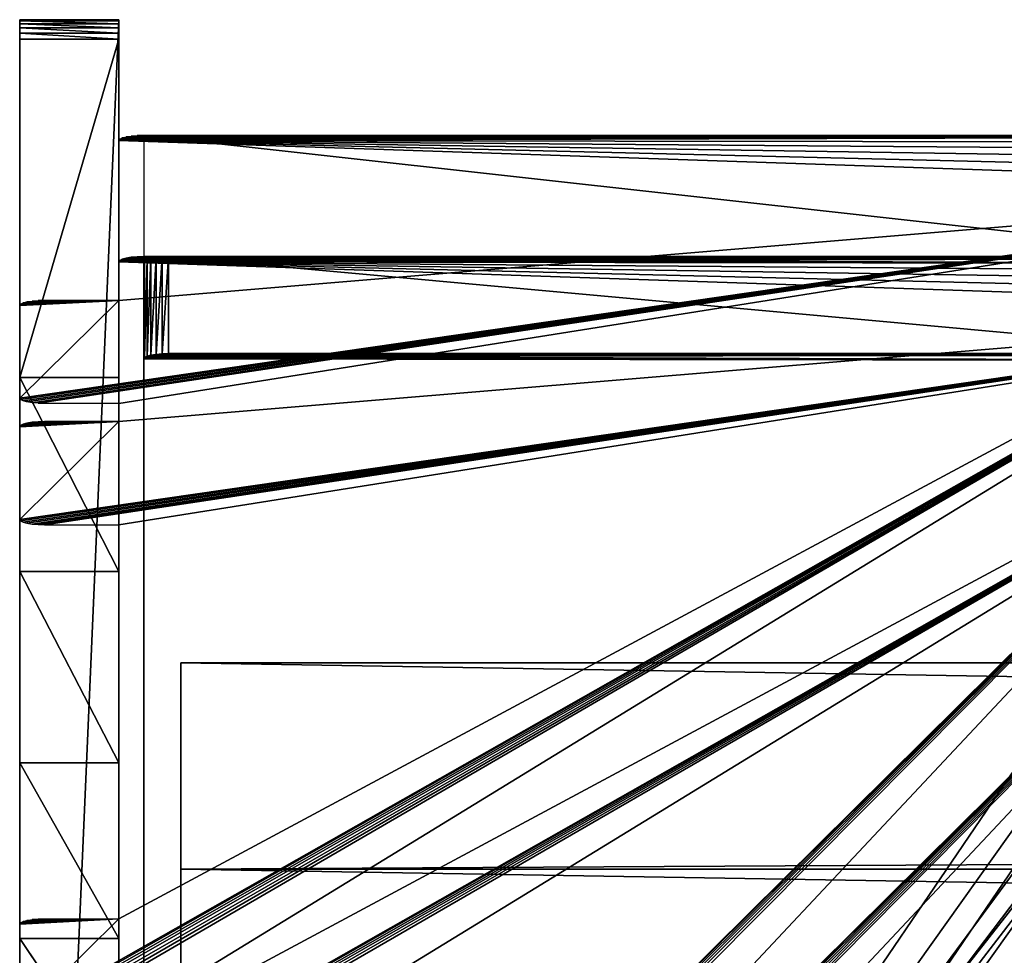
# Model space of a CAD drawing. Extents: x -277 to 1811, y -97 to 1083.
# Tile 38 of 81: x 17 to 56, y 414 to 452. Entities that reach past the tile are written whole.
import ezdxf

# ---------------------------------------------------------------- set-up
doc = ezdxf.new("R2010")
doc.units = 0
doc.header["$LTSCALE"] = 25.4
doc.layers.get('0').update_dxf_attribs({"color": 13, "linetype": 'CONTINUOUS'})
doc.layers.add('STEEL', color=134, linetype='CONTINUOUS')
doc.layers.add('WOOD', color=36, linetype='CONTINUOUS')

# ---------------------------------------------------------------- blocks, each defined once
blk = doc.blocks.new('LVI294_01A_03_011')
at = {"color": 0}
for p, q in [((26, 4, -173.42), (-17, 4, -173.42)), ((26, 4, -173.42), (-17, 4, -173.42)), ((26.259, 4, -173.386), (26, 4, -173.42)), ((26, 4, -173.42), (26, 0, -173.42)), ((26.259, 0, -173.386), (26, 4, -173.42)), ((26.259, 4, -173.386), (26, 4, -173.42)), ((26.259, 0, -173.386), (26, 4, -173.42)), ((26, 4, -173.42), (26, 0, -173.42)), ((26.5, 4, -173.286), (26.259, 4, -173.386)), ((26.5, 0, -173.286), (26.259, 4, -173.386)), ((26.5, 4, -173.286), (26.259, 4, -173.386)), ((26.5, 0, -173.286), (26.259, 4, -173.386)), ((26.259, 0, -173.386), (26.259, 4, -173.386)), ((26.259, 0, -173.386), (26.259, 4, -173.386)), ((26.707, 4, -173.127), (26.5, 4, -173.286)), ((26.707, 0, -173.127), (26.5, 4, -173.286)), ((26.707, 4, -173.127), (26.5, 4, -173.286)), ((26.707, 0, -173.127), (26.5, 4, -173.286)), ((26.5, 0, -173.286), (26.5, 4, -173.286)), ((26.5, 0, -173.286), (26.5, 4, -173.286)), ((26.866, 4, -172.92), (26.707, 4, -173.127)), ((26.866, 0, -172.92), (26.707, 4, -173.127)), ((26.866, 4, -172.92), (26.707, 4, -173.127)), ((26.866, 0, -172.92), (26.707, 4, -173.127)), ((26.707, 0, -173.127), (26.707, 4, -173.127)), ((26.707, 0, -173.127), (26.707, 4, -173.127)), ((26.966, 4, -172.679), (26.866, 4, -172.92)), ((26.966, 0, -172.679), (26.866, 4, -172.92)), ((26.966, 4, -172.679), (26.866, 4, -172.92)), ((26.966, 0, -172.679), (26.866, 4, -172.92)), ((26.866, 0, -172.92), (26.866, 4, -172.92)), ((26.866, 0, -172.92), (26.866, 4, -172.92)), ((27, 4, -172.42), (26.966, 4, -172.679)), ((27, 0, -172.42), (26.966, 4, -172.679)), ((27, 4, -172.42), (26.966, 4, -172.679)), ((27, 0, -172.42), (26.966, 4, -172.679)), ((26.966, 0, -172.679), (26.966, 4, -172.679)), ((26.966, 0, -172.679), (26.966, 4, -172.679)), ((27, 4, 174.46), (27, 4, -172.42)), ((27, 4, 174.46), (27, 4, -172.42)), ((27, 0, -172.42), (27, 4, -172.42)), ((27, 0, -172.42), (27, 4, -172.42)), ((-17, 0, -173.42), (26, 0, -173.42)), ((-17, 0, -173.42), (26, 0, -173.42)), ((26, 0, -173.42), (26.259, 0, -173.386)), ((26, 0, -173.42), (26.259, 0, -173.386)), ((26.259, 0, -173.386), (26.5, 0, -173.286)), ((26.259, 0, -173.386), (26.5, 0, -173.286)), ((26.5, 0, -173.286), (26.707, 0, -173.127)), ((26.5, 0, -173.286), (26.707, 0, -173.127)), ((26.707, 0, -173.127), (26.866, 0, -172.92)), ((26.707, 0, -173.127), (26.866, 0, -172.92)), ((26.866, 0, -172.92), (26.966, 0, -172.679)), ((26.866, 0, -172.92), (26.966, 0, -172.679)), ((26.966, 0, -172.679), (27, 0, -172.42)), ((26.966, 0, -172.679), (27, 0, -172.42)), ((27, 0, -172.42), (27, 0, 174.46)), ((27, 0, -172.42), (27, 0, 174.46))]:
    blk.add_line(p, q, dxfattribs=at)
at = {"color": 253}
mesh = blk.add_polyface(dxfattribs=at)
corners = [(-19.588, 4, -173.079), (26, 4, -173.42), (-17, 4, -173.42), (26.259, 4, -173.386), (26.5, 4, -173.286), (26.707, 4, -173.127), (26.866, 4, -172.92), (-22, 4, -172.08), (26.966, 4, -172.679), (27, 4, -172.42), (27, 4, 174.46), (-24.071, 4, -170.491), (-25.66, 4, -168.42), (-26.659, 4, -166.008), (-27, 4, -163.42), (-27, 4, 174.46)]
mesh.append_faces([[corners[k] for k in face] for face in [(0, 1, 2), (10, 14, 15)]], dxfattribs={"vtx0": -1, "color": 253})
mesh.append_faces([[corners[k] for k in face] for face in [(1, 0, 3), (3, 0, 4), (4, 0, 5), (5, 0, 6), (6, 7, 8), (8, 7, 9), (9, 7, 10)]], dxfattribs={"vtx0": -1, "vtx1": -1, "color": 253})
mesh.append_faces([[corners[k] for k in face] for face in [(6, 0, 7), (10, 7, 11), (10, 11, 12), (10, 12, 13), (10, 13, 14)]], dxfattribs={"vtx0": -1, "vtx2": -1, "color": 253})
mesh = blk.add_polyface(dxfattribs=at)
corners = [(26, 4, -173.42), (-17, 0, -173.42), (-17, 4, -173.42), (26, 0, -173.42)]
mesh.append_faces([[corners[k] for k in face] for face in [(0, 1, 2), (1, 0, 3)]], dxfattribs={"vtx0": -1, "color": 253})
mesh = blk.add_polyface(dxfattribs=at)
corners = [(26.259, 0, -173.386), (26, 4, -173.42), (26.259, 4, -173.386)]
mesh.append_faces([[corners[k] for k in face] for face in [(0, 1, 2)]], dxfattribs={"color": 253})
mesh = blk.add_polyface(dxfattribs=at)
corners = [(26.259, 0, -173.386), (26, 0, -173.42), (26, 4, -173.42)]
mesh.append_faces([[corners[k] for k in face] for face in [(0, 1, 2)]], dxfattribs={"color": 253})
mesh = blk.add_polyface(dxfattribs=at)
corners = [(26.5, 0, -173.286), (26.259, 4, -173.386), (26.5, 4, -173.286)]
mesh.append_faces([[corners[k] for k in face] for face in [(0, 1, 2)]], dxfattribs={"color": 253})
mesh = blk.add_polyface(dxfattribs=at)
corners = [(26.5, 0, -173.286), (26.259, 0, -173.386), (26.259, 4, -173.386)]
mesh.append_faces([[corners[k] for k in face] for face in [(0, 1, 2)]], dxfattribs={"color": 253})
mesh = blk.add_polyface(dxfattribs=at)
corners = [(26.707, 0, -173.127), (26.5, 4, -173.286), (26.707, 4, -173.127)]
mesh.append_faces([[corners[k] for k in face] for face in [(0, 1, 2)]], dxfattribs={"color": 253})
mesh = blk.add_polyface(dxfattribs=at)
corners = [(26.707, 0, -173.127), (26.5, 0, -173.286), (26.5, 4, -173.286)]
mesh.append_faces([[corners[k] for k in face] for face in [(0, 1, 2)]], dxfattribs={"color": 253})
mesh = blk.add_polyface(dxfattribs=at)
corners = [(26.866, 4, -172.92), (26.866, 0, -172.92), (26.707, 4, -173.127)]
mesh.append_faces([[corners[k] for k in face] for face in [(0, 1, 2)]], dxfattribs={"color": 253})
mesh = blk.add_polyface(dxfattribs=at)
corners = [(26.707, 4, -173.127), (26.866, 0, -172.92), (26.707, 0, -173.127)]
mesh.append_faces([[corners[k] for k in face] for face in [(0, 1, 2)]], dxfattribs={"color": 253})
mesh = blk.add_polyface(dxfattribs=at)
corners = [(26.966, 4, -172.679), (26.966, 0, -172.679), (26.866, 4, -172.92)]
mesh.append_faces([[corners[k] for k in face] for face in [(0, 1, 2)]], dxfattribs={"color": 253})
mesh = blk.add_polyface(dxfattribs=at)
corners = [(26.866, 4, -172.92), (26.966, 0, -172.679), (26.866, 0, -172.92)]
mesh.append_faces([[corners[k] for k in face] for face in [(0, 1, 2)]], dxfattribs={"color": 253})
mesh = blk.add_polyface(dxfattribs=at)
corners = [(27, 4, -172.42), (27, 0, -172.42), (26.966, 4, -172.679)]
mesh.append_faces([[corners[k] for k in face] for face in [(0, 1, 2)]], dxfattribs={"color": 253})
mesh = blk.add_polyface(dxfattribs=at)
corners = [(26.966, 4, -172.679), (27, 0, -172.42), (26.966, 0, -172.679)]
mesh.append_faces([[corners[k] for k in face] for face in [(0, 1, 2)]], dxfattribs={"color": 253})
mesh = blk.add_polyface(dxfattribs=at)
corners = [(27, 0, -172.42), (27, 4, 174.46), (27, 0, 174.46), (27, 4, -172.42)]
mesh.append_faces([[corners[k] for k in face] for face in [(0, 1, 2), (1, 0, 3)]], dxfattribs={"vtx0": -1, "color": 253})
mesh = blk.add_polyface(dxfattribs=at)
corners = [(26.259, 0, -173.386), (-17, 0, -173.42), (26, 0, -173.42), (-19.588, 0, -173.079), (26.5, 0, -173.286), (26.707, 0, -173.127), (26.866, 0, -172.92), (-22, 0, -172.08), (26.966, 0, -172.679), (27, 0, -172.42), (27, 0, 174.46), (-24.071, 0, -170.491), (-25.66, 0, -168.42), (-26.659, 0, -166.008), (-27, 0, -163.42), (-27, 0, 174.46)]
mesh.append_faces([[corners[k] for k in face] for face in [(0, 1, 2), (14, 10, 15)]], dxfattribs={"vtx0": -1, "color": 253})
mesh.append_faces([[corners[k] for k in face] for face in [(1, 0, 3), (3, 6, 7), (7, 10, 11), (11, 10, 12), (12, 10, 13), (13, 10, 14)]], dxfattribs={"vtx0": -1, "vtx1": -1, "color": 253})
mesh.append_faces([[corners[k] for k in face] for face in [(3, 0, 4), (3, 4, 5), (3, 5, 6), (7, 6, 8), (7, 8, 9), (7, 9, 10)]], dxfattribs={"vtx0": -1, "vtx2": -1, "color": 253})
blk = doc.blocks.new('LVI294_01A_02_02_DREWNO')
at = {"color": 0}
for p, q in [((0, 25), (0, 0)), ((0, 25), (0, 0)), ((0, 0), (40, 0)), ((0, 0, 1488), (0, 0)), ((0, 0, 1488), (0, 0)), ((0, 0), (40, 0)), ((40, 0), (40, 0, 1488)), ((40, 0), (40, 0, 1488))]:
    blk.add_line(p, q, dxfattribs=at)
at = {"color": 253}
mesh = blk.add_polyface(dxfattribs=at)
corners = [(0.17, 26.294), (0, 0), (0, 25), (40, 0), (0.67, 27.5), (1.464, 28.536), (2.5, 29.33), (3.706, 29.83), (5, 30), (35, 30), (36.294, 29.83), (37.5, 29.33), (38.536, 28.536), (39.33, 27.5), (39.83, 26.294), (40, 25)]
mesh.append_faces([[corners[k] for k in face] for face in [(0, 1, 2), (3, 14, 15)]], dxfattribs={"vtx0": -1, "color": 253})
mesh.append_faces([[corners[k] for k in face] for face in [(1, 0, 3)]], dxfattribs={"vtx0": -1, "vtx1": -1, "color": 253})
mesh.append_faces([[corners[k] for k in face] for face in [(3, 0, 4), (3, 4, 5), (3, 5, 6), (3, 6, 7), (3, 7, 8), (3, 8, 9), (3, 9, 10), (3, 10, 11), (3, 11, 12), (3, 12, 13), (3, 13, 14)]], dxfattribs={"vtx0": -1, "vtx2": -1, "color": 253})
mesh = blk.add_polyface(dxfattribs=at)
corners = [(0, 25, 1488), (0, 0), (0, 0, 1488), (0, 25)]
mesh.append_faces([[corners[k] for k in face] for face in [(0, 1, 2), (1, 0, 3)]], dxfattribs={"vtx0": -1, "color": 253})
mesh = blk.add_polyface(dxfattribs=at)
corners = [(40, 0), (40, 25, 1488), (40, 0, 1488), (40, 25)]
mesh.append_faces([[corners[k] for k in face] for face in [(0, 1, 2), (1, 0, 3)]], dxfattribs={"vtx0": -1, "color": 253})
mesh = blk.add_polyface(dxfattribs=at)
corners = [(40, 0, 1488), (0, 0), (40, 0), (0, 0, 1488)]
mesh.append_faces([[corners[k] for k in face] for face in [(0, 1, 2), (1, 0, 3)]], dxfattribs={"vtx0": -1, "color": 253})
blk = doc.blocks.new('LVI294_01A_03')
at = {"color": 0, "extrusion": (1.52999e-15, 0.207912, -0.978148), "rotation": 179.9999999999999}
blk.add_blockref('LVI294_01A_03_011', (-876, 729.633, -158.897), dxfattribs=at)
at = {"color": 0, "extrusion": (-1, 7.68269e-15, -2.7036e-15), "rotation": 77.99999999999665}
blk.add_blockref('LVI294_01A_02_02_DREWNO', (-665.387, 378.94, -901.5), dxfattribs=at)
blk = doc.blocks.new('LVI294_01A_01_03')
at = {"color": 0}
for p, q in [((361.514, 433.12, -10), (361.514, 433.12, -54)), ((361.514, 433.12, -10), (361.514, 433.12, -54)), ((366.404, 432.08, -54), (366.404, 432.08, -10)), ((366.404, 432.08, -54), (366.404, 432.08, -10))]:
    blk.add_line(p, q, dxfattribs=at)
at = {"color": 253}
mesh = blk.add_polyface(dxfattribs=at)
corners = [(325.76, 264.912, -58.259), (325.753, 264.879, -58), (325.753, 264.879, -55), (359.434, 423.338), (289.285, 93.313, -55), (289.285, 93.313), (300.803, 147.501, -55), (300.803, 147.501, -58), (300.81, 147.534, -58.259), (300.831, 147.632, -58.5), (300.864, 147.787, -58.707), (300.907, 147.99, -58.866), (300.957, 148.226, -58.966), (304.962, 167.064, -55), (301.011, 148.479, -59), (304.754, 166.086, -59), (304.807, 166.339, -58.966), (304.858, 166.575, -58.866), (304.901, 166.777, -58.707), (304.934, 166.933, -58.5), (304.954, 167.03, -58.259), (325.781, 265.01, -58.5), (325.814, 265.165, -58.707), (325.857, 265.368, -58.866), (325.907, 265.604, -58.966), (325.961, 265.857, -59), (329.911, 284.442, -55), (329.703, 283.463, -59), (329.757, 283.717, -58.966), (329.807, 283.952, -58.866), (329.85, 284.155, -58.707), (329.883, 284.31, -58.5), (329.904, 284.408, -58.259), (350.702, 382.256, -55), (350.702, 382.256, -58), (350.709, 382.29, -58.259), (350.73, 382.387, -58.5), (350.763, 382.543, -58.707), (350.806, 382.745, -58.866), (350.856, 382.981, -58.966), (350.91, 383.234, -59), (354.86, 401.819, -55), (354.652, 400.841, -59), (354.706, 401.094, -58.966), (354.756, 401.33, -58.866), (354.799, 401.533, -58.707), (354.833, 401.688, -58.5), (354.853, 401.786, -58.259), (361.306, 432.142, -55), (359.973, 425.87, -0.341), (360.474, 428.229, -1.34), (360.905, 430.255, -2.929), (361.235, 431.81, -5), (361.443, 432.787, -7.412), (361.359, 432.395, -54.966), (361.41, 432.631, -54.866), (361.453, 432.833, -54.707), (361.514, 433.12, -10), (361.486, 432.989, -54.5), (361.506, 433.087, -54.259), (361.514, 433.12, -54), (354.86, 401.819, -58), (329.911, 284.442, -58), (304.962, 167.064, -58)]
mesh.append_faces([[corners[k] for k in face] for face in [(3, 4, 5), (59, 57, 60)]], dxfattribs={"vtx0": -1, "color": 253})
mesh.append_faces([[corners[k] for k in face] for face in [(4, 3, 6), (6, 3, 7), (7, 3, 8), (8, 3, 9), (9, 3, 10), (10, 3, 11), (11, 3, 12), (12, 13, 14), (14, 13, 15), (15, 13, 16), (16, 13, 17), (17, 13, 18), (18, 13, 19), (19, 13, 20), (13, 3, 2), (0, 3, 21), (21, 3, 22), (22, 3, 23), (23, 3, 24), (24, 3, 25), (25, 26, 27), (27, 26, 28), (28, 26, 29), (29, 26, 30), (30, 26, 31), (31, 26, 32), (26, 3, 33), (33, 3, 34), (34, 3, 35), (35, 3, 36), (36, 3, 37), (37, 3, 38), (38, 3, 39), (39, 3, 40), (40, 41, 42), (42, 41, 43), (43, 41, 44), (44, 41, 45), (45, 41, 46), (46, 41, 47), (41, 3, 48), (48, 53, 54), (54, 53, 55), (55, 53, 56), (56, 57, 58), (58, 57, 59)]], dxfattribs={"vtx0": -1, "vtx1": -1, "color": 253})
mesh.append_faces([[corners[k] for k in face] for face in [(12, 3, 13), (2, 3, 0), (25, 3, 26), (40, 3, 41)]], dxfattribs={"vtx0": -1, "vtx1": -1, "vtx2": -1, "color": 253})
mesh.append_faces([[corners[k] for k in face] for face in [(48, 3, 49), (48, 49, 50), (48, 50, 51), (48, 51, 52), (48, 52, 53), (56, 53, 57)]], dxfattribs={"vtx0": -1, "vtx2": -1, "color": 253})
mesh.append_faces([[corners[k] for k in face] for face in [(61, 47, 41), (62, 32, 26), (63, 20, 13)]], dxfattribs={"vtx1": -1, "color": 253})
mesh.append_faces([[corners[k] for k in face] for face in [(0, 1, 2)]], dxfattribs={"vtx2": -1, "color": 253})
mesh = blk.add_polyface(dxfattribs=at)
corners = [(361.514, 433.12, -10), (366.404, 432.08, -54), (361.514, 433.12, -54), (366.404, 432.08, -10)]
mesh.append_faces([[corners[k] for k in face] for face in [(0, 1, 2), (1, 0, 3)]], dxfattribs={"vtx0": -1, "color": 253})
mesh = blk.add_polyface(dxfattribs=at)
corners = [(305.701, 146.495, -58.259), (305.694, 146.461, -55), (305.694, 146.461, -58), (309.852, 166.024, -58), (309.852, 166.024, -55), (309.845, 165.991, -58.259), (355.6, 381.25, -58.259), (355.593, 381.217, -55), (355.593, 381.217, -58), (294.176, 92.273), (294.176, 92.273, -55), (364.325, 422.299), (305.722, 146.592, -58.5), (305.755, 146.748, -58.707), (305.798, 146.95, -58.866), (305.848, 147.186, -58.966), (305.902, 147.439, -59), (309.644, 165.046, -59), (309.698, 165.299, -58.966), (309.748, 165.535, -58.866), (309.791, 165.738, -58.707), (309.824, 165.893, -58.5), (330.643, 263.839, -55), (330.643, 263.839, -58), (330.651, 263.872, -58.259), (330.671, 263.97, -58.5), (330.704, 264.126, -58.707), (330.747, 264.328, -58.866), (330.798, 264.564, -58.966), (330.851, 264.817, -59), (334.802, 283.402, -55), (334.594, 282.424, -59), (334.648, 282.677, -58.966), (334.698, 282.913, -58.866), (334.741, 283.115, -58.707), (334.774, 283.271, -58.5), (334.795, 283.369, -58.259), (334.802, 283.402, -58), (355.621, 381.348, -58.5), (355.654, 381.503, -58.707), (355.697, 381.706, -58.866), (355.747, 381.942, -58.966), (355.801, 382.195, -59), (359.751, 400.78, -55), (359.543, 399.802, -59), (359.597, 400.055, -58.966), (359.647, 400.291, -58.866), (359.69, 400.493, -58.707), (359.723, 400.649, -58.5), (359.744, 400.746, -58.259), (359.751, 400.78, -58), (366.196, 431.102, -55), (364.863, 424.831, -0.341), (365.365, 427.19, -1.34), (365.795, 429.215, -2.929), (366.126, 430.77, -5), (366.333, 431.747, -7.412), (366.25, 431.355, -54.966), (366.3, 431.591, -54.866), (366.343, 431.794, -54.707), (366.404, 432.08, -10), (366.376, 431.949, -54.5), (366.397, 432.047, -54.259), (366.404, 432.08, -54)]
mesh.append_faces([[corners[k] for k in face] for face in [(0, 1, 2), (6, 7, 8), (1, 9, 10), (30, 36, 37), (43, 49, 50), (60, 62, 63)]], dxfattribs={"vtx0": -1, "color": 253})
mesh.append_faces([[corners[k] for k in face] for face in [(9, 1, 11), (11, 51, 52), (52, 51, 53), (53, 51, 54), (54, 51, 55), (55, 51, 56), (56, 59, 60)]], dxfattribs={"vtx0": -1, "vtx1": -1, "color": 253})
mesh.append_faces([[corners[k] for k in face] for face in [(11, 1, 0), (11, 15, 4), (11, 29, 30), (11, 7, 6), (11, 42, 43)]], dxfattribs={"vtx0": -1, "vtx1": -1, "vtx2": -1, "color": 253})
mesh.append_faces([[corners[k] for k in face] for face in [(11, 0, 12), (11, 12, 13), (11, 13, 14), (11, 14, 15), (4, 15, 16), (4, 16, 17), (4, 17, 18), (4, 18, 19), (4, 19, 20), (4, 20, 21), (4, 21, 5), (11, 4, 22), (11, 22, 23), (11, 23, 24), (11, 24, 25), (11, 25, 26), (11, 26, 27), (11, 27, 28), (11, 28, 29), (30, 29, 31), (30, 31, 32), (30, 32, 33), (30, 33, 34), (30, 34, 35), (30, 35, 36), (11, 30, 7), (11, 6, 38), (11, 38, 39), (11, 39, 40), (11, 40, 41), (11, 41, 42), (43, 42, 44), (43, 44, 45), (43, 45, 46), (43, 46, 47), (43, 47, 48), (43, 48, 49), (11, 43, 51), (56, 51, 57), (56, 57, 58), (56, 58, 59), (60, 59, 61), (60, 61, 62)]], dxfattribs={"vtx0": -1, "vtx2": -1, "color": 253})
mesh.append_faces([[corners[k] for k in face] for face in [(3, 4, 5)]], dxfattribs={"vtx1": -1, "color": 253})
blk = doc.blocks.new('LVI294_01A_01_04')
at = {"color": 0}
for p, q in [((-4, 418.348, -503.411), (-4, 419.778, -511.125)), ((-4, 419.778, -511.125), (-4, 419.163, -518.946)), ((0, 418.348, -503.411), (-4, 419.778, -511.125)), ((-4, 418.348, -503.411), (-4, 419.778, -511.125)), ((0, 418.348, -503.411), (-4, 419.778, -511.125)), ((0, 419.778, -511.125), (-4, 419.778, -511.125)), ((0, 419.778, -511.125), (-4, 419.778, -511.125)), ((0, 419.778, -511.125), (-4, 419.163, -518.946)), ((-4, 419.778, -511.125), (-4, 419.163, -518.946)), ((0, 419.778, -511.125), (-4, 419.163, -518.946)), ((0, 419.163, -518.946), (0, 419.778, -511.125)), ((0, 419.778, -511.125), (0, 418.348, -503.411)), ((0, 419.778, -511.125), (0, 418.348, -503.411)), ((0, 419.163, -518.946), (0, 419.778, -511.125)), ((-4, 419.163, -518.946), (-4, 416.263, -532.589)), ((0, 419.163, -518.946), (-4, 419.163, -518.946)), ((-4, 419.163, -518.946), (-4, 416.263, -532.589)), ((0, 419.163, -518.946), (-4, 419.163, -518.946)), ((0, 416.263, -532.589), (0, 419.163, -518.946)), ((0, 416.263, -532.589), (0, 419.163, -518.946)), ((-4, 414.971, -496.33), (-4, 418.348, -503.411)), ((0, 414.971, -496.33), (-4, 418.348, -503.411)), ((-4, 414.971, -496.33), (-4, 418.348, -503.411)), ((0, 414.971, -496.33), (-4, 418.348, -503.411)), ((0, 418.348, -503.411), (-4, 418.348, -503.411)), ((0, 418.348, -503.411), (-4, 418.348, -503.411)), ((0, 418.348, -503.411), (0, 414.971, -496.33)), ((0, 418.348, -503.411), (0, 414.971, -496.33)), ((-4, 416.263, -532.589), (-4, 416.176, -532.835)), ((0, 416.263, -532.589), (-4, 416.263, -532.589)), ((-4, 416.176, -532.835), (0, 416.263, -532.589)), ((-4, 416.176, -532.835), (0, 416.263, -532.589)), ((-4, 416.263, -532.589), (-4, 416.176, -532.835)), ((0, 416.263, -532.589), (-4, 416.263, -532.589)), ((-4, 416.176, -532.835), (-4, 416.028, -533.05)), ((-4, 416.028, -533.05), (0, 416.176, -532.835)), ((-4, 416.028, -533.05), (0, 416.176, -532.835)), ((-4, 416.176, -532.835), (-4, 416.028, -533.05)), ((-4, 416.176, -532.835), (0, 416.176, -532.835)), ((-4, 416.176, -532.835), (0, 416.176, -532.835)), ((0, 416.176, -532.835), (0, 416.263, -532.589)), ((0, 416.176, -532.835), (0, 416.263, -532.589)), ((0, 416.028, -533.05), (0, 416.176, -532.835)), ((0, 416.028, -533.05), (0, 416.176, -532.835)), ((-4, 416.028, -533.05), (-4, 415.829, -533.219)), ((-4, 415.829, -533.219), (0, 416.028, -533.05)), ((-4, 415.829, -533.219), (0, 416.028, -533.05)), ((-4, 416.028, -533.05), (-4, 415.829, -533.219)), ((-4, 416.028, -533.05), (0, 416.028, -533.05)), ((-4, 416.028, -533.05), (0, 416.028, -533.05)), ((-4, 415.829, -533.219), (-4, 415.594, -533.332)), ((-4, 415.594, -533.332), (0, 415.829, -533.219)), ((-4, 415.594, -533.332), (0, 415.829, -533.219)), ((-4, 415.829, -533.219), (-4, 415.594, -533.332)), ((-4, 415.829, -533.219), (0, 415.829, -533.219)), ((-4, 415.829, -533.219), (0, 415.829, -533.219)), ((0, 415.829, -533.219), (0, 416.028, -533.05)), ((0, 415.829, -533.219), (0, 416.028, -533.05)), ((0, 415.594, -533.332), (0, 415.829, -533.219)), ((0, 415.594, -533.332), (0, 415.829, -533.219)), ((-4, 415.594, -533.332), (-4, 415.337, -533.379)), ((-4, 415.337, -533.379), (0, 415.594, -533.332)), ((-4, 415.337, -533.379), (0, 415.594, -533.332)), ((-4, 415.594, -533.332), (-4, 415.337, -533.379)), ((-4, 415.594, -533.332), (0, 415.594, -533.332)), ((-4, 415.594, -533.332), (0, 415.594, -533.332)), ((0, 415.337, -533.379), (0, 415.594, -533.332)), ((0, 415.337, -533.379), (0, 415.594, -533.332)), ((-4, 415.337, -533.379), (-4, 415.077, -533.359)), ((-4, 415.077, -533.359), (0, 415.337, -533.379)), ((-4, 415.077, -533.359), (0, 415.337, -533.379)), ((-4, 415.337, -533.379), (-4, 415.077, -533.359)), ((-4, 415.337, -533.379), (0, 415.337, -533.379)), ((-4, 415.337, -533.379), (0, 415.337, -533.379)), ((-4, 415.077, -533.359), (-4, -16.887, -441.542)), ((-4, 415.077, -533.359), (-4, -16.887, -441.542)), ((-4, 415.077, -533.359), (0, 415.077, -533.359)), ((-4, 415.077, -533.359), (0, 415.077, -533.359)), ((-4, 409.876, -490.364), (-4, 414.971, -496.33)), ((0, 409.876, -490.364), (-4, 414.971, -496.33)), ((-4, 409.876, -490.364), (-4, 414.971, -496.33)), ((0, 409.876, -490.364), (-4, 414.971, -496.33)), ((0, 414.971, -496.33), (-4, 414.971, -496.33)), ((0, 414.971, -496.33), (-4, 414.971, -496.33)), ((0, 415.077, -533.359), (0, 415.337, -533.379)), ((0, 415.077, -533.359), (0, 415.337, -533.379)), ((0, -16.887, -441.542), (0, 415.077, -533.359)), ((0, -16.887, -441.542), (0, 415.077, -533.359)), ((0, 414.971, -496.33), (0, 409.876, -490.364)), ((0, 414.971, -496.33), (0, 409.876, -490.364))]:
    blk.add_line(p, q, dxfattribs=at)
at = {"color": 253}
mesh = blk.add_polyface(dxfattribs=at)
corners = [(-4, -24.808, 14.923), (-4, -24.552, -434.01), (-4, -24.808, -431.761), (-4, -24.774, 15.182), (-4, -24.674, 15.423), (-4, -24.515, 15.631), (-4, -23.796, -436.144), (-4, -24.308, 15.789), (-4, -24.067, 15.889), (-4, -23.808, 15.923), (-4, -10.808, 15.923), (-4, -22.579, -438.054), (-4, -20.965, -439.641), (-4, -19.034, -440.824), (-4, -16.887, -441.542), (-4, 19.192, -301.983), (-4, 21.548, -326.14), (-4, 28.529, -349.386), (-4, 39.87, -370.845), (-4, 55.145, -389.707), (-4, 73.777, -405.263), (-4, 95.064, -416.924), (-4, 415.077, -533.359), (-4, -3.043, 14.901), (-4, 4.192, 11.904), (-4, 10.405, 7.137), (-4, 15.173, 0.923), (-4, 18.17, -6.312), (-4, 19.192, -14.077), (-4, 118.203, -424.251), (-4, 396.015, -483.302), (-4, 403.411, -485.921), (-4, 409.876, -490.364), (-4, 414.971, -496.33), (-4, 418.348, -503.411), (-4, 415.337, -533.379), (-4, 415.594, -533.332), (-4, 415.829, -533.219), (-4, 416.028, -533.05), (-4, 416.176, -532.835), (-4, 416.263, -532.589), (-4, 419.163, -518.946), (-4, 419.778, -511.125)]
mesh.append_faces([[corners[k] for k in face] for face in [(0, 1, 2), (15, 27, 28), (41, 34, 42)]], dxfattribs={"vtx0": -1, "color": 253})
mesh.append_faces([[corners[k] for k in face] for face in [(1, 5, 6), (6, 10, 11), (11, 10, 12), (12, 10, 13), (13, 10, 14), (14, 21, 22), (22, 34, 35), (35, 34, 36), (36, 34, 37), (37, 34, 38), (38, 34, 39), (39, 34, 40), (40, 34, 41)]], dxfattribs={"vtx0": -1, "vtx1": -1, "color": 253})
mesh.append_faces([[corners[k] for k in face] for face in [(14, 10, 15)]], dxfattribs={"vtx0": -1, "vtx1": -1, "vtx2": -1, "color": 253})
mesh.append_faces([[corners[k] for k in face] for face in [(1, 0, 3), (1, 3, 4), (1, 4, 5), (6, 5, 7), (6, 7, 8), (6, 8, 9), (6, 9, 10), (14, 15, 16), (14, 16, 17), (14, 17, 18), (14, 18, 19), (14, 19, 20), (14, 20, 21), (15, 10, 23), (15, 23, 24), (15, 24, 25), (15, 25, 26), (15, 26, 27), (22, 21, 29), (22, 29, 30), (22, 30, 31), (22, 31, 32), (22, 32, 33), (22, 33, 34)]], dxfattribs={"vtx0": -1, "vtx2": -1, "color": 253})
mesh = blk.add_polyface(dxfattribs=at)
corners = [(0, 418.348, -503.411), (-4, 419.778, -511.125), (-4, 418.348, -503.411)]
mesh.append_faces([[corners[k] for k in face] for face in [(0, 1, 2)]], dxfattribs={"color": 253})
mesh = blk.add_polyface(dxfattribs=at)
corners = [(0, 418.348, -503.411), (0, 419.778, -511.125), (-4, 419.778, -511.125)]
mesh.append_faces([[corners[k] for k in face] for face in [(0, 1, 2)]], dxfattribs={"color": 253})
mesh = blk.add_polyface(dxfattribs=at)
corners = [(0, 419.778, -511.125), (-4, 419.163, -518.946), (-4, 419.778, -511.125)]
mesh.append_faces([[corners[k] for k in face] for face in [(0, 1, 2)]], dxfattribs={"color": 253})
mesh = blk.add_polyface(dxfattribs=at)
corners = [(0, 419.778, -511.125), (0, 419.163, -518.946), (-4, 419.163, -518.946)]
mesh.append_faces([[corners[k] for k in face] for face in [(0, 1, 2)]], dxfattribs={"color": 253})
mesh = blk.add_polyface(dxfattribs=at)
corners = [(0, -24.552, -434.01), (0, -24.808, 14.923), (0, -24.808, -431.761), (0, -24.774, 15.182), (0, -24.674, 15.423), (0, -24.515, 15.631), (0, -23.796, -436.144), (0, -24.308, 15.789), (0, -24.067, 15.889), (0, -23.808, 15.923), (0, -10.808, 15.923), (0, -22.579, -438.054), (0, -20.965, -439.641), (0, -19.034, -440.824), (0, -16.887, -441.542), (0, 19.192, -301.983), (0, 21.548, -326.14), (0, 28.529, -349.386), (0, 39.87, -370.845), (0, 55.145, -389.707), (0, 73.777, -405.263), (0, 95.064, -416.924), (0, 415.077, -533.359), (0, -3.043, 14.901), (0, 4.192, 11.904), (0, 10.405, 7.137), (0, 15.173, 0.923), (0, 18.17, -6.312), (0, 19.192, -14.077), (0, 118.203, -424.251), (0, 396.015, -483.302), (0, 403.411, -485.921), (0, 409.876, -490.364), (0, 414.971, -496.33), (0, 418.348, -503.411), (0, 415.337, -533.379), (0, 415.594, -533.332), (0, 415.829, -533.219), (0, 416.028, -533.05), (0, 416.176, -532.835), (0, 416.263, -532.589), (0, 419.163, -518.946), (0, 419.778, -511.125)]
mesh.append_faces([[corners[k] for k in face] for face in [(0, 1, 2), (27, 15, 28), (34, 41, 42)]], dxfattribs={"vtx0": -1, "color": 253})
mesh.append_faces([[corners[k] for k in face] for face in [(1, 0, 3), (3, 0, 4), (4, 0, 5), (5, 6, 7), (7, 6, 8), (8, 6, 9), (9, 6, 10), (15, 14, 16), (16, 14, 17), (17, 14, 18), (18, 14, 19), (19, 14, 20), (20, 14, 21), (10, 15, 23), (23, 15, 24), (24, 15, 25), (25, 15, 26), (26, 15, 27), (21, 22, 29), (29, 22, 30), (30, 22, 31), (31, 22, 32), (32, 22, 33), (33, 22, 34)]], dxfattribs={"vtx0": -1, "vtx1": -1, "color": 253})
mesh.append_faces([[corners[k] for k in face] for face in [(10, 14, 15)]], dxfattribs={"vtx0": -1, "vtx1": -1, "vtx2": -1, "color": 253})
mesh.append_faces([[corners[k] for k in face] for face in [(5, 0, 6), (10, 6, 11), (10, 11, 12), (10, 12, 13), (10, 13, 14), (21, 14, 22), (34, 22, 35), (34, 35, 36), (34, 36, 37), (34, 37, 38), (34, 38, 39), (34, 39, 40), (34, 40, 41)]], dxfattribs={"vtx0": -1, "vtx2": -1, "color": 253})
mesh = blk.add_polyface(dxfattribs=at)
corners = [(-4, 419.163, -518.946), (0, 416.263, -532.589), (-4, 416.263, -532.589), (0, 419.163, -518.946)]
mesh.append_faces([[corners[k] for k in face] for face in [(0, 1, 2), (1, 0, 3)]], dxfattribs={"vtx0": -1, "color": 253})
mesh = blk.add_polyface(dxfattribs=at)
corners = [(0, 414.971, -496.33), (-4, 418.348, -503.411), (-4, 414.971, -496.33)]
mesh.append_faces([[corners[k] for k in face] for face in [(0, 1, 2)]], dxfattribs={"color": 253})
mesh = blk.add_polyface(dxfattribs=at)
corners = [(0, 414.971, -496.33), (0, 418.348, -503.411), (-4, 418.348, -503.411)]
mesh.append_faces([[corners[k] for k in face] for face in [(0, 1, 2)]], dxfattribs={"color": 253})
mesh = blk.add_polyface(dxfattribs=at)
corners = [(0, 416.263, -532.589), (0, 416.176, -532.835), (-4, 416.176, -532.835)]
mesh.append_faces([[corners[k] for k in face] for face in [(0, 1, 2)]], dxfattribs={"color": 253})
mesh = blk.add_polyface(dxfattribs=at)
corners = [(0, 416.263, -532.589), (-4, 416.176, -532.835), (-4, 416.263, -532.589)]
mesh.append_faces([[corners[k] for k in face] for face in [(0, 1, 2)]], dxfattribs={"color": 253})
mesh = blk.add_polyface(dxfattribs=at)
corners = [(0, 416.176, -532.835), (0, 416.028, -533.05), (-4, 416.028, -533.05)]
mesh.append_faces([[corners[k] for k in face] for face in [(0, 1, 2)]], dxfattribs={"color": 253})
mesh = blk.add_polyface(dxfattribs=at)
corners = [(0, 416.176, -532.835), (-4, 416.028, -533.05), (-4, 416.176, -532.835)]
mesh.append_faces([[corners[k] for k in face] for face in [(0, 1, 2)]], dxfattribs={"color": 253})
mesh = blk.add_polyface(dxfattribs=at)
corners = [(0, 415.829, -533.219), (-4, 415.829, -533.219), (0, 416.028, -533.05)]
mesh.append_faces([[corners[k] for k in face] for face in [(0, 1, 2)]], dxfattribs={"color": 253})
mesh = blk.add_polyface(dxfattribs=at)
corners = [(0, 416.028, -533.05), (-4, 415.829, -533.219), (-4, 416.028, -533.05)]
mesh.append_faces([[corners[k] for k in face] for face in [(0, 1, 2)]], dxfattribs={"color": 253})
mesh = blk.add_polyface(dxfattribs=at)
corners = [(0, 415.594, -533.332), (-4, 415.594, -533.332), (0, 415.829, -533.219)]
mesh.append_faces([[corners[k] for k in face] for face in [(0, 1, 2)]], dxfattribs={"color": 253})
mesh = blk.add_polyface(dxfattribs=at)
corners = [(0, 415.829, -533.219), (-4, 415.594, -533.332), (-4, 415.829, -533.219)]
mesh.append_faces([[corners[k] for k in face] for face in [(0, 1, 2)]], dxfattribs={"color": 253})
mesh = blk.add_polyface(dxfattribs=at)
corners = [(0, 415.337, -533.379), (-4, 415.337, -533.379), (0, 415.594, -533.332)]
mesh.append_faces([[corners[k] for k in face] for face in [(0, 1, 2)]], dxfattribs={"color": 253})
mesh = blk.add_polyface(dxfattribs=at)
corners = [(0, 415.594, -533.332), (-4, 415.337, -533.379), (-4, 415.594, -533.332)]
mesh.append_faces([[corners[k] for k in face] for face in [(0, 1, 2)]], dxfattribs={"color": 253})
mesh = blk.add_polyface(dxfattribs=at)
corners = [(0, 415.077, -533.359), (-4, 415.077, -533.359), (0, 415.337, -533.379)]
mesh.append_faces([[corners[k] for k in face] for face in [(0, 1, 2)]], dxfattribs={"color": 253})
mesh = blk.add_polyface(dxfattribs=at)
corners = [(0, 415.337, -533.379), (-4, 415.077, -533.359), (-4, 415.337, -533.379)]
mesh.append_faces([[corners[k] for k in face] for face in [(0, 1, 2)]], dxfattribs={"color": 253})
mesh = blk.add_polyface(dxfattribs=at)
corners = [(0, 415.077, -533.359), (-4, -16.887, -441.542), (-4, 415.077, -533.359), (0, -16.887, -441.542)]
mesh.append_faces([[corners[k] for k in face] for face in [(0, 1, 2), (1, 0, 3)]], dxfattribs={"vtx0": -1, "color": 253})
mesh = blk.add_polyface(dxfattribs=at)
corners = [(0, 409.876, -490.364), (-4, 414.971, -496.33), (-4, 409.876, -490.364)]
mesh.append_faces([[corners[k] for k in face] for face in [(0, 1, 2)]], dxfattribs={"color": 253})
mesh = blk.add_polyface(dxfattribs=at)
corners = [(0, 409.876, -490.364), (0, 414.971, -496.33), (-4, 414.971, -496.33)]
mesh.append_faces([[corners[k] for k in face] for face in [(0, 1, 2)]], dxfattribs={"color": 253})
blk = doc.blocks.new('LVI294_01A_01')
at = {"color": 0, "extrusion": (-1, 7.84414e-15, -4.18279e-15), "rotation": 359.9999999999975}
blk.add_blockref('LVI294_01A_01_03', (-1001.197, 42.803, 17), dxfattribs=at)
at = {"color": 0, "extrusion": (7.67403e-15, 1, 3.65818e-14), "rotation": 359.9999999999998}
blk.add_blockref('LVI294_01A_01_04', (-38, 57.611, 1163.507), dxfattribs=at)

msp = doc.modelspace()

# ---------------------------------------------------------------- block references
at = {"layer": 'STEEL', "color": 0, "rotation": 180}
msp.add_blockref('LVI294_01A_01', (58.536, 1082.154, 367.197), dxfattribs=at)
at = {"layer": 'WOOD', "color": 0, "rotation": 180}
msp.add_blockref('LVI294_01A_03', (924.536, 1083.154, 367.197), dxfattribs=at)

doc.saveas('drawing.dxf')
